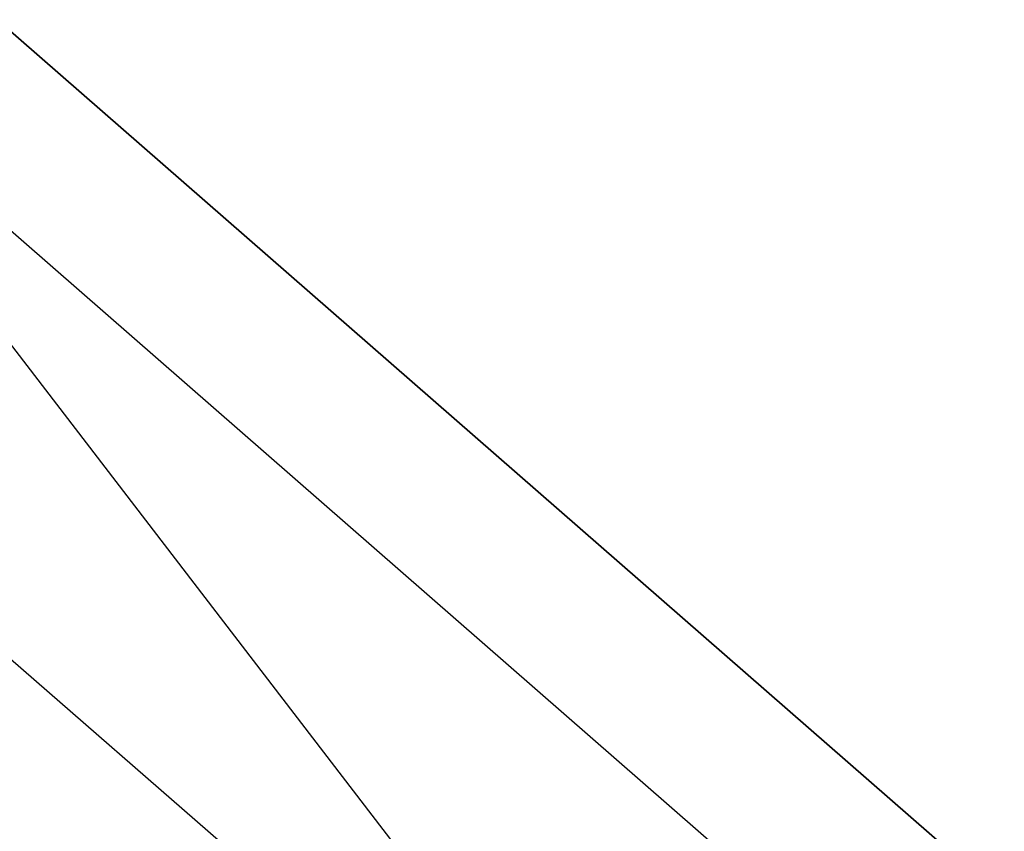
# Model space of a CAD drawing. Extents: x 0 to 457, y -4 to 453.
# Tile 144 of 256: x 129.684 to 129.82, y 127.025 to 127.137. Entities that reach past the tile are written whole.
import ezdxf

# ---------------------------------------------------------------- set-up
doc = ezdxf.new("R2010")
doc.units = 0
doc.layers.get('0').update_dxf_attribs({"color": 13, "linetype": 'CONTINUOUS'})

# ---------------------------------------------------------------- blocks, each defined once
blk = doc.blocks.new('GROUP_16')
for p, q in [((47.00575104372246, 60.93905255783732, 7.581079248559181), (41.32410617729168, 62.05682876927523, 7.581079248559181)), ((46.96991887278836, 60.83276307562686, 74.25878449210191), (41.31700470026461, 61.94488696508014, 74.25878449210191))]:
    blk.add_line(p, q)
mesh = blk.add_polyface()
corners = [(48.69582229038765, 65.95233511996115, 68.56703147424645), (51.8339818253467, 57.83180727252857, 73.41821997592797), (46.79203324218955, 60.30509838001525, 73.41821997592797), (55.13451325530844, 62.79388222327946, 68.56703147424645)]
mesh.append_faces([[corners[k] for k in face] for face in [(0, 1, 2), (1, 0, 3)]], dxfattribs={"vtx0": -1})
mesh = blk.add_polyface()
corners = [(41.28175004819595, 61.38916181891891, 73.41821997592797), (44.61951135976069, 53.86071558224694, 77.02395561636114), (40.85118405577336, 54.60207600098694, 77.02395561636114), (46.79203324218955, 60.30509838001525, 73.41821997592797)]
mesh.append_faces([[corners[k] for k in face] for face in [(0, 1, 2), (1, 0, 3)]], dxfattribs={"vtx0": -1})
blk = doc.blocks.new('GROUP_17')
blk.add_line((21.35382682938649, 41.93296288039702, 15.00000000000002), (26.99338247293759, 40.82346707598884, 15.00000000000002))
blk.add_polyline3d([(39.68610285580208, 29.73922259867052, 9.999999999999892), (36.48286682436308, 34.51152264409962, 9.999999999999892), (32.1536162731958, 38.29215201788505, 9.999999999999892), (26.99338247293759, 40.82346707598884, 9.999999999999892), (21.35382682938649, 41.93296288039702, 9.999999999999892), (15.61927573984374, 41.54502912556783, 9.999999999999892), (10.18052938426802, 39.68610285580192, 9.999999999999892), (7.794379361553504, 38.08448484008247, 9.999999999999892), (5.408229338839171, 36.48286682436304, 9.999999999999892), (1.627599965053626, 32.1536162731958, 9.999999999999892), (-0.9037150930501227, 26.99338247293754, 9.999999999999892), (-2.013210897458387, 21.3538268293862, 9.999999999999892), (-1.625277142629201, 15.61927573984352, 9.999999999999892), (0.2336491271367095, 10.18052938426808, 9.999999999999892)])
blk = doc.blocks.new('GROUP_7')
for name, p in [('GROUP_16', (0, 2.255973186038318e-14, 39.99999999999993)), ('GROUP_17', (19.95987599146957, 19.9598759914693, 24.99999999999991))]:
    blk.add_blockref(name, p)
blk = doc.blocks.new('GROUP_22')
for p, q in [((25.12391932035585, 39.12272723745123, 0.7499999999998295), (29.89865200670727, 37.1449682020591, 0.7499999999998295)), ((25.12391932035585, 39.12272723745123, 2.249999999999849), (29.89865200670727, 37.1449682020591, 2.249999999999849))]:
    blk.add_line(p, q)
blk = doc.blocks.new('GROUP_23')
at = {"xscale": 1.1, "yscale": 1.1, "zscale": 2.5}
blk.add_blockref('GROUP_22', (225.8606825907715, 225.8983943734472, 112.0211498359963), dxfattribs=at)
blk = doc.blocks.new('COMPONENT_9')
at = {"xscale": 0.4000000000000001, "yscale": 0.4000000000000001, "zscale": 0.4000000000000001}
for name, p in [('GROUP_23', (1.364408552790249, 1.012274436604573, 8.228850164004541)), ('GROUP_7', (84.47849190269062, 84.05427293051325, 46.93731009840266))]:
    blk.add_blockref(name, p, dxfattribs=at)
blk = doc.blocks.new('GROUP_2')
at = {"rotation": 150}
blk.add_blockref('COMPONENT_9', (236.5489991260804, 151.9055760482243, 199.9999999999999), dxfattribs=at)

msp = doc.modelspace()

# ---------------------------------------------------------------- block references
msp.add_blockref('GROUP_2', (36.68642431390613, 17.49893804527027, -0.1890352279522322))

doc.saveas('drawing.dxf')
